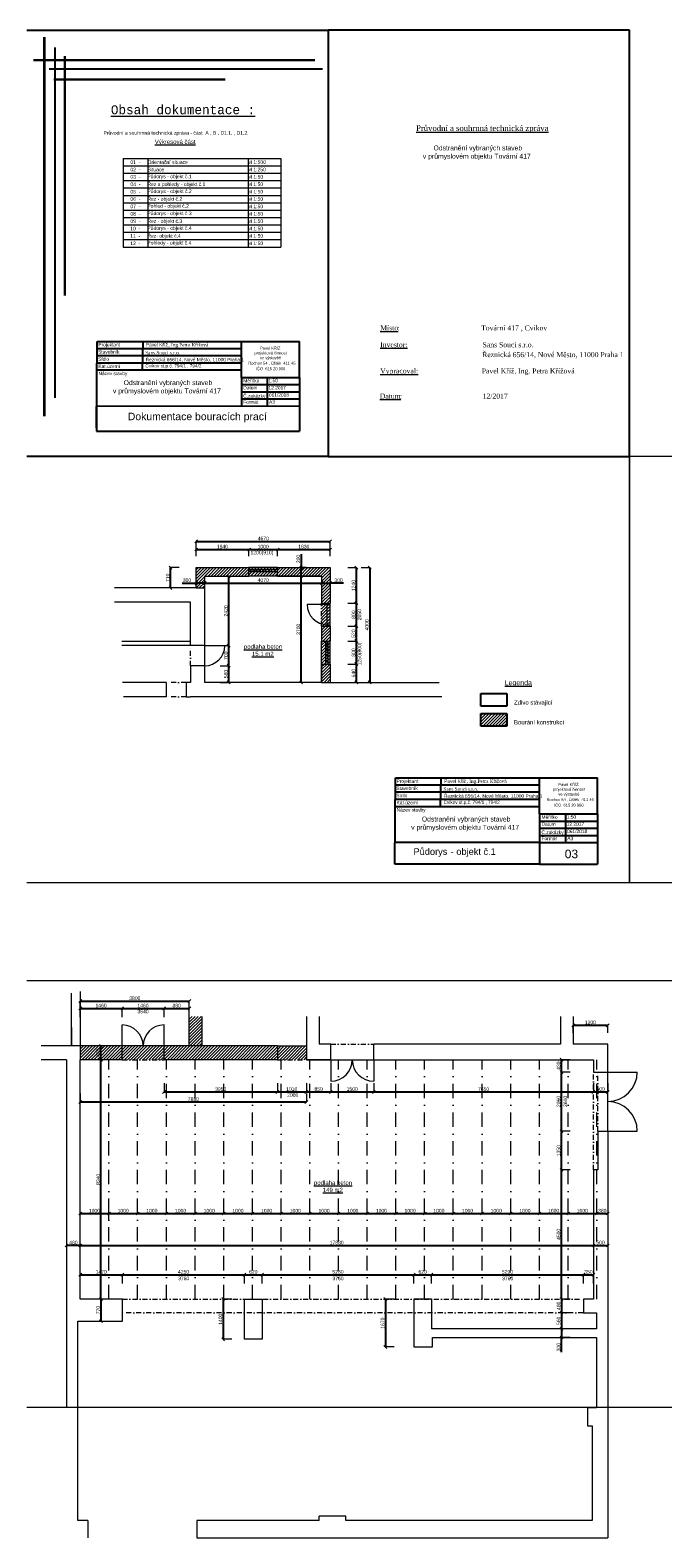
# Model space of a CAD drawing. Extents: x -459705 to -116623, y 1293894 to 1503894.
# Tile 3 of 12: x -236835 to -214789, y 1346364 to 1398894. Entities that reach past the tile are written whole.
import ezdxf

# ---------------------------------------------------------------- set-up
doc = ezdxf.new("R2010")
doc.units = 0
doc.header["$MEASUREMENT"] = 0
doc.linetypes.add('DASHDOT', pattern=[1, 0.5, -0.25, 0, -0.25])
doc.linetypes.add('ČERCHOVANÁ', pattern=[1, 0.5, -0.25, 0, -0.25])
doc.layers.get('0').update_dxf_attribs({"linetype": 'CONTINUOUS'})
for name, color, linetype in [('CERCHOVANA', 3, 'DASHDOT'), ('KÓTY', 4, 'CONTINUOUS'), ('OKNA', 1, 'CONTINUOUS'), ('PÍSMO', 1, 'CONTINUOUS'), ('RÁMEČEK', 1, 'CONTINUOUS'), ('ZDIVO', 7, 'CONTINUOUS'), ('ČÁRY', 1, 'CONTINUOUS'), ('ŠRAFY', 8, 'CONTINUOUS')]:
    doc.layers.add(name, color=color, linetype=linetype)
doc.layers.add('ZVodítko', color=1, linetype='CONTINUOUS', plot=False)
doc.styles.add('CESKY', font='times.ttf')
doc.styles.get("Standard").update_dxf_attribs({"font": 'arial.ttf'})
doc.styles.add('styl1', font='lucon.TTF')
doc.styles.add('TNR', font='times.ttf')

msp = doc.modelspace()

# ---------------------------------------------------------------- linework, layer by layer
at = {"ltscale": 250}
for p, q in [((-236354, 1398654), (-236354, 1385446)), ((-236344, 1398654), (-236344, 1385446)), ((-236334, 1398654), (-236334, 1385446)), ((-236716, 1397863), (-226919, 1397863)), ((-236716, 1397853), (-226919, 1397853)), ((-236716, 1397843), (-226919, 1397843)), ((-235974, 1398286), (-235974, 1386089)), ((-235636, 1397984), (-235636, 1389651)), ((-235626, 1397984), (-235626, 1389651)), ((-236176, 1397542), (-226646, 1397542)), ((-236009, 1397183), (-230036, 1397183)), ((-236009, 1397173), (-230036, 1397173)), ((-234520, 1385800), (-234520, 1384926)), ((-234520, 1385800), (-227455, 1385794)), ((-227455, 1385794), (-227455, 1384920)), ((-234520, 1384926), (-227455, 1384920))]:
    msp.add_line(p, q, dxfattribs=at)
at = {"color": 0, "linetype": 'ByBlock', "lineweight": 0}
for p, q in [((-231001, 1381132), (-231101, 1381032)), ((-226431, 1381032), (-226331, 1381132)), ((-231001, 1380851), (-231101, 1380751)), ((-229161, 1380851), (-229261, 1380751)), ((-229261, 1380751), (-229161, 1380851)), ((-228161, 1380851), (-228261, 1380751)), ((-228261, 1380751), (-228161, 1380851)), ((-226431, 1380751), (-226331, 1380851)), ((-231895, 1380119), (-231995, 1380219)), ((-227342, 1380119), (-227442, 1380219)), ((-225420, 1380119), (-225520, 1380219)), ((-224953, 1380119), (-225053, 1380219)), ((-231995, 1379509), (-231895, 1379409)), ((-231001, 1379681), (-231101, 1379581)), ((-230801, 1379581), (-230701, 1379681)), ((-230701, 1379681), (-230801, 1379581)), ((-229866, 1379819), (-229966, 1379919)), ((-227442, 1379919), (-227342, 1379819)), ((-227342, 1379819), (-227442, 1379919)), ((-226631, 1379681), (-226731, 1379581)), ((-226731, 1379581), (-226631, 1379681)), ((-226431, 1379581), (-226331, 1379681)), ((-225420, 1378879), (-225520, 1378979)), ((-225520, 1378979), (-225420, 1378879)), ((-225420, 1378079), (-225520, 1378179)), ((-225520, 1378179), (-225420, 1378079)), ((-229966, 1377499), (-229866, 1377399)), ((-229866, 1377399), (-229966, 1377499)), ((-225420, 1377559), (-225520, 1377659)), ((-225520, 1377659), (-225420, 1377559)), ((-225420, 1376759), (-225520, 1376859)), ((-225520, 1376859), (-225420, 1376759)), ((-229966, 1376799), (-229866, 1376699)), ((-229866, 1376699), (-229966, 1376799)), ((-229966, 1376219), (-229866, 1376119)), ((-227442, 1376219), (-227342, 1376119)), ((-225520, 1376219), (-225420, 1376119)), ((-225053, 1376219), (-224953, 1376119)), ((-235040, 1365116), (-235140, 1365016)), ((-235040, 1364860), (-235140, 1364760)), ((-233580, 1364860), (-233680, 1364760)), ((-233680, 1364760), (-233580, 1364860)), ((-232120, 1364860), (-232220, 1364760)), ((-232220, 1364760), (-232120, 1364860)), ((-231340, 1365016), (-231240, 1365116)), ((-231340, 1364760), (-231240, 1364860)), ((-217860, 1364273), (-217960, 1364173)), ((-216760, 1364173), (-216660, 1364273)), ((-234317, 1363454), (-234417, 1363554)), ((-234417, 1363074), (-234317, 1362974)), ((-234317, 1362974), (-234417, 1363074)), ((-218273, 1362974), (-218373, 1363074)), ((-218373, 1362644), (-218273, 1362544)), ((-218273, 1362544), (-218373, 1362644)), ((-235040, 1361601), (-235140, 1361501)), ((-232120, 1361950), (-232220, 1361850)), ((-228170, 1361950), (-228270, 1361850)), ((-228270, 1361850), (-228170, 1361950)), ((-227160, 1361950), (-227260, 1361850)), ((-227260, 1361850), (-227160, 1361950)), ((-227260, 1361501), (-227160, 1361601)), ((-226310, 1361950), (-226410, 1361850)), ((-226410, 1361850), (-226310, 1361950)), ((-224810, 1361950), (-224910, 1361850)), ((-224910, 1361850), (-224810, 1361950)), ((-217160, 1361950), (-217260, 1361850)), ((-217260, 1361850), (-217160, 1361950)), ((-216760, 1361850), (-216660, 1361950)), ((-218373, 1360584), (-218273, 1360484)), ((-218273, 1360484), (-218373, 1360584)), ((-218373, 1359234), (-218273, 1359134)), ((-218273, 1359134), (-218373, 1359234)), ((-235040, 1357715), (-235140, 1357615)), ((-234040, 1357715), (-234140, 1357615)), ((-234140, 1357615), (-234040, 1357715)), ((-233040, 1357715), (-233140, 1357615)), ((-233140, 1357615), (-233040, 1357715)), ((-232040, 1357715), (-232140, 1357615)), ((-232140, 1357615), (-232040, 1357715)), ((-231040, 1357715), (-231140, 1357615)), ((-231140, 1357615), (-231040, 1357715)), ((-230040, 1357715), (-230140, 1357615)), ((-230140, 1357615), (-230040, 1357715)), ((-229040, 1357715), (-229140, 1357615)), ((-229140, 1357615), (-229040, 1357715)), ((-228040, 1357715), (-228140, 1357615)), ((-228140, 1357615), (-228040, 1357715)), ((-227040, 1357715), (-227140, 1357615)), ((-227140, 1357615), (-227040, 1357715)), ((-226040, 1357715), (-226140, 1357615)), ((-226140, 1357615), (-226040, 1357715)), ((-225040, 1357715), (-225140, 1357615)), ((-225140, 1357615), (-225040, 1357715)), ((-224040, 1357715), (-224140, 1357615)), ((-224140, 1357615), (-224040, 1357715)), ((-223040, 1357715), (-223140, 1357615)), ((-223140, 1357615), (-223040, 1357715)), ((-222040, 1357715), (-222140, 1357615)), ((-222140, 1357615), (-222040, 1357715)), ((-221040, 1357715), (-221140, 1357615)), ((-221140, 1357615), (-221040, 1357715)), ((-220040, 1357715), (-220140, 1357615)), ((-220140, 1357615), (-220040, 1357715)), ((-219040, 1357715), (-219140, 1357615)), ((-219140, 1357615), (-219040, 1357715)), ((-218040, 1357715), (-218140, 1357615)), ((-218140, 1357615), (-218040, 1357715)), ((-217040, 1357715), (-217140, 1357615)), ((-217140, 1357615), (-217040, 1357715)), ((-216760, 1357615), (-216660, 1357715)), ((-235520, 1356602), (-235620, 1356502)), ((-235140, 1356502), (-235040, 1356602)), ((-235040, 1356602), (-235140, 1356502)), ((-217160, 1356602), (-217260, 1356502)), ((-217260, 1356502), (-217160, 1356602)), ((-216760, 1356502), (-216660, 1356602)), ((-235040, 1355581), (-235140, 1355481)), ((-233570, 1355581), (-233670, 1355481)), ((-233670, 1355481), (-233570, 1355581)), ((-229320, 1355581), (-229420, 1355481)), ((-229420, 1355481), (-229320, 1355581)), ((-228700, 1355581), (-228800, 1355481)), ((-228800, 1355481), (-228700, 1355581)), ((-223420, 1355581), (-223520, 1355481)), ((-223520, 1355481), (-223420, 1355581)), ((-222800, 1355581), (-222900, 1355481)), ((-222900, 1355481), (-222800, 1355581)), ((-217510, 1355581), (-217610, 1355481)), ((-217610, 1355481), (-217510, 1355581)), ((-217260, 1355481), (-217160, 1355581)), ((-234317, 1354634), (-234417, 1354734)), ((-234417, 1354734), (-234317, 1354634)), ((-230058, 1354634), (-230158, 1354734)), ((-224407, 1354634), (-224507, 1354734)), ((-218273, 1354634), (-218373, 1354734)), ((-218373, 1354734), (-218273, 1354634)), ((-218273, 1354154), (-218373, 1354254)), ((-218373, 1354254), (-218273, 1354154)), ((-234417, 1353964), (-234317, 1353864)), ((-218273, 1353594), (-218373, 1353694)), ((-218373, 1353694), (-218273, 1353594)), ((-230158, 1353334), (-230058, 1353234)), ((-218373, 1353394), (-218273, 1353294)), ((-224507, 1353064), (-224407, 1352964))]:
    msp.add_line(p, q, dxfattribs=at)
at = {"lineweight": 0, "ltscale": 350}
for p, q in [((-231051, 1379459), (-231051, 1380169)), ((-231051, 1380169), (-229211, 1380169)), ((-229211, 1379869), (-229211, 1380169)), ((-228211, 1379869), (-228211, 1380169)), ((-228211, 1380169), (-226381, 1380169)), ((-226381, 1380169), (-226381, 1378929)), ((-231051, 1379459), (-233897, 1379459)), ((-230751, 1379869), (-229211, 1379869)), ((-230751, 1377449), (-230751, 1379869)), ((-226681, 1379869), (-228211, 1379869)), ((-228211, 1379869), (-226681, 1379869)), ((-226681, 1379869), (-226681, 1378929)), ((-231251, 1378959), (-233897, 1378959)), ((-231251, 1377599), (-231251, 1378959)), ((-226681, 1378929), (-226381, 1378929)), ((-226681, 1378129), (-226381, 1378129)), ((-226681, 1378129), (-226681, 1377609)), ((-226381, 1378129), (-226381, 1377609)), ((-231251, 1377599), (-233638, 1377599)), ((-231251, 1377449), (-233638, 1377449)), ((-230751, 1377449), (-231251, 1377449)), ((-226681, 1377609), (-226381, 1377609)), ((-226681, 1376169), (-226681, 1376809)), ((-226681, 1376809), (-226381, 1376809)), ((-226681, 1376809), (-226681, 1376169)), ((-226381, 1376809), (-226381, 1376169)), ((-230751, 1376749), (-231251, 1376749)), ((-231251, 1376749), (-231251, 1376169)), ((-230751, 1376169), (-230751, 1376749)), ((-230751, 1376169), (-230751, 1376749)), ((-232101, 1376169), (-233613, 1376169)), ((-232101, 1376169), (-232101, 1375669)), ((-231251, 1376169), (-231401, 1376169)), ((-231401, 1376169), (-231401, 1375669)), ((-226681, 1376169), (-230751, 1376169)), ((-226381, 1376169), (-222581, 1376169)), ((-232101, 1375669), (-233582, 1375669)), ((-231401, 1375669), (-231251, 1375669)), ((-222486, 1375669), (-231251, 1375669)), ((-231290, 1363504), (-231290, 1364534)), ((-230840, 1363504), (-230840, 1364534)), ((-227210, 1364534), (-227210, 1363504)), ((-226761, 1364534), (-226761, 1363564)), ((-218358, 1364534), (-218358, 1363564)), ((-217910, 1364534), (-217910, 1363564)), ((-235090, 1363504), (-236452, 1363504)), ((-233630, 1363504), (-235090, 1363504)), ((-233630, 1363024), (-233630, 1363504)), ((-231290, 1363504), (-232170, 1363504)), ((-232170, 1363024), (-232170, 1363504)), ((-228220, 1363504), (-230840, 1363504)), ((-228220, 1363504), (-228220, 1363024)), ((-227210, 1363504), (-227210, 1363024)), ((-226360, 1363564), (-226761, 1363564)), ((-226360, 1363024), (-226360, 1363564)), ((-218358, 1363564), (-224860, 1363564)), ((-224860, 1363024), (-224860, 1363564)), ((-216710, 1363564), (-217910, 1363564)), ((-216710, 1362594), (-216710, 1363564)), ((-235570, 1363024), (-236452, 1363024)), ((-235570, 1363024), (-235570, 1350918)), ((-233630, 1363024), (-235090, 1363024)), ((-235090, 1354684), (-235090, 1363024)), ((-228220, 1363024), (-232170, 1363024)), ((-226360, 1363024), (-227210, 1363024)), ((-227210, 1363024), (-226360, 1363024)), ((-224860, 1363024), (-217210, 1363024)), ((-217210, 1363024), (-217210, 1362594)), ((-217210, 1362594), (-216710, 1362594)), ((-217060, 1360534), (-216710, 1360534)), ((-217060, 1360534), (-217060, 1359184)), ((-216710, 1360534), (-216710, 1346364)), ((-217060, 1359184), (-217210, 1359184)), ((-217210, 1359184), (-217210, 1354684)), ((-233620, 1354684), (-235090, 1354684)), ((-233620, 1353914), (-233620, 1354684)), ((-229370, 1353284), (-229370, 1354684)), ((-229370, 1354684), (-228750, 1354684)), ((-228750, 1354684), (-228750, 1353284)), ((-222850, 1354684), (-223470, 1354684)), ((-223470, 1354684), (-223470, 1353014)), ((-222850, 1354684), (-222850, 1353644)), ((-217210, 1354684), (-217560, 1354684)), ((-217560, 1354684), (-217560, 1354204)), ((-235170, 1346964), (-235170, 1353914)), ((-235170, 1353914), (-233620, 1353914)), ((-217560, 1354204), (-217100, 1354204)), ((-217100, 1354204), (-217100, 1353644)), ((-228750, 1353284), (-229370, 1353284)), ((-217100, 1353644), (-222850, 1353644)), ((-222820, 1353014), (-222820, 1353344)), ((-222820, 1353344), (-217100, 1353344)), ((-217100, 1353344), (-217100, 1350894)), ((-223470, 1353014), (-222820, 1353014)), ((-217100, 1350894), (-217410, 1350894)), ((-217410, 1350894), (-217410, 1350264)), ((-217410, 1350264), (-217250, 1350264)), ((-217250, 1350264), (-217250, 1346964)), ((-234830, 1346964), (-235170, 1346964)), ((-234830, 1346964), (-234830, 1346364)), ((-226760, 1346964), (-231030, 1346964)), ((-231030, 1346964), (-231030, 1346364)), ((-225840, 1347114), (-226760, 1347114)), ((-226760, 1346964), (-226760, 1347114)), ((-225840, 1346964), (-225840, 1347114)), ((-217250, 1346964), (-225840, 1346964)), ((-231030, 1346364), (-216710, 1346364))]:
    msp.add_line(p, q, dxfattribs=at)
at = {"layer": 'CERCHOVANA', "lineweight": 0, "ltscale": 350}
for p, q in [((-226681, 1378129), (-226681, 1378929)), ((-231251, 1376749), (-231251, 1377449)), ((-231401, 1376169), (-232101, 1376169)), ((-231401, 1375669), (-232101, 1375669)), ((-226360, 1363564), (-224860, 1363564)), ((-233630, 1363024), (-232170, 1363024)), ((-228220, 1363024), (-227210, 1363024)), ((-217210, 1359184), (-217210, 1362594)), ((-217060, 1360534), (-217060, 1362594)), ((-233620, 1354684), (-217560, 1354684)), ((-217560, 1354204), (-233620, 1354204))]:
    msp.add_line(p, q, dxfattribs=at)
at = {"layer": 'KÓTY', "lineweight": 0, "ltscale": 350}
for p, q in [((-231051, 1380782), (-231051, 1381082)), ((-226381, 1380782), (-226381, 1381082)), ((-231051, 1380569), (-231051, 1380801)), ((-229211, 1380569), (-229211, 1380801)), ((-229211, 1380569), (-229211, 1380801)), ((-228211, 1380569), (-228211, 1380801)), ((-228211, 1380569), (-228211, 1380801)), ((-226381, 1380569), (-226381, 1380801)), ((-231645, 1380169), (-231945, 1380169)), ((-227221, 1380169), (-227392, 1380169)), ((-225770, 1380169), (-225470, 1380169)), ((-225303, 1380169), (-225003, 1380169)), ((-231645, 1379459), (-231945, 1379459)), ((-227092, 1379869), (-227392, 1379869)), ((-227092, 1379869), (-227392, 1379869)), ((-225770, 1378929), (-225470, 1378929)), ((-225770, 1378929), (-225470, 1378929)), ((-225770, 1378129), (-225470, 1378129)), ((-225770, 1378129), (-225470, 1378129)), ((-230216, 1377449), (-229916, 1377449)), ((-230216, 1377449), (-229916, 1377449)), ((-225770, 1377609), (-225470, 1377609)), ((-225770, 1377609), (-225470, 1377609)), ((-225770, 1376809), (-225470, 1376809)), ((-225770, 1376809), (-225470, 1376809)), ((-230216, 1376749), (-229916, 1376749)), ((-230216, 1376749), (-229916, 1376749)), ((-230216, 1376169), (-229916, 1376169)), ((-227092, 1376169), (-227392, 1376169)), ((-225770, 1376169), (-225470, 1376169)), ((-225303, 1376169), (-225003, 1376169)), ((-235090, 1364766), (-235090, 1365066)), ((-235090, 1364510), (-235090, 1364810)), ((-233630, 1364510), (-233630, 1364810)), ((-233630, 1364510), (-233630, 1364810)), ((-232170, 1364510), (-232170, 1364810)), ((-232170, 1364510), (-232170, 1364810)), ((-231290, 1364766), (-231290, 1365066)), ((-231290, 1364510), (-231290, 1364810)), ((-217910, 1363964), (-217910, 1364223)), ((-216710, 1363964), (-216710, 1364223)), ((-218023, 1363024), (-218323, 1363024)), ((-232170, 1362200), (-232170, 1361900)), ((-228220, 1362200), (-228220, 1361900)), ((-228220, 1362200), (-228220, 1361900)), ((-227210, 1362200), (-227210, 1361900)), ((-227210, 1362200), (-227210, 1361900)), ((-226360, 1362200), (-226360, 1361900)), ((-226360, 1362200), (-226360, 1361900)), ((-224860, 1362200), (-224860, 1361900)), ((-224860, 1362200), (-224860, 1361900)), ((-218023, 1362594), (-218323, 1362594)), ((-218023, 1362594), (-218323, 1362594)), ((-217210, 1362200), (-217210, 1361900)), ((-217210, 1362200), (-217210, 1361900)), ((-216710, 1362200), (-216710, 1361900)), ((-235090, 1361851), (-235090, 1361551)), ((-227210, 1361851), (-227210, 1361551)), ((-218023, 1360534), (-218323, 1360534)), ((-218023, 1360534), (-218323, 1360534)), ((-218023, 1359184), (-218323, 1359184)), ((-218023, 1359184), (-218323, 1359184)), ((-235090, 1357612), (-235090, 1357665)), ((-234090, 1357419), (-234090, 1357665)), ((-234090, 1357419), (-234090, 1357665)), ((-235090, 1356611), (-235090, 1356552)), ((-235090, 1356611), (-235090, 1356552)), ((-216710, 1356826), (-216710, 1356552)), ((-235090, 1355231), (-235090, 1355531)), ((-233620, 1355231), (-233620, 1355531)), ((-233620, 1355231), (-233620, 1355531)), ((-229370, 1355231), (-229370, 1355531)), ((-229370, 1355231), (-229370, 1355531)), ((-228750, 1355231), (-228750, 1355531)), ((-228750, 1355231), (-228750, 1355531)), ((-223470, 1355231), (-223470, 1355531)), ((-223470, 1355231), (-223470, 1355531)), ((-222850, 1355231), (-222850, 1355531)), ((-222850, 1355231), (-222850, 1355531)), ((-217560, 1355231), (-217560, 1355531)), ((-217560, 1355231), (-217560, 1355531)), ((-217210, 1355231), (-217210, 1355531)), ((-229808, 1354684), (-230108, 1354684)), ((-224157, 1354684), (-224457, 1354684)), ((-218023, 1354684), (-218323, 1354684)), ((-218023, 1354684), (-218323, 1354684)), ((-218023, 1354204), (-218323, 1354204)), ((-218023, 1354204), (-218323, 1354204)), ((-229808, 1353284), (-230108, 1353284)), ((-218023, 1353644), (-218323, 1353644)), ((-218023, 1353644), (-218323, 1353644)), ((-218023, 1353344), (-218323, 1353344)), ((-224157, 1353014), (-224457, 1353014))]:
    msp.add_line(p, q, dxfattribs=at)
at = {"layer": 'KÓTY', "color": 4, "ltscale": 350}
for p, q in [((-231051, 1381082), (-226381, 1381082)), ((-231051, 1380801), (-229211, 1380801)), ((-229211, 1380801), (-228211, 1380801)), ((-228211, 1380801), (-226381, 1380801)), ((-227392, 1380642), (-227392, 1380169)), ((-231945, 1379459), (-231945, 1380169)), ((-227392, 1379869), (-227392, 1380169)), ((-225470, 1380169), (-225470, 1378929)), ((-225003, 1380169), (-225003, 1376169)), ((-231544, 1379631), (-231051, 1379631)), ((-230751, 1379631), (-231051, 1379631)), ((-230751, 1379631), (-226681, 1379631)), ((-229916, 1377449), (-229916, 1379869)), ((-227392, 1376169), (-227392, 1379869)), ((-226681, 1379631), (-226381, 1379631)), ((-225918, 1379631), (-226381, 1379631)), ((-225470, 1378929), (-225470, 1378129)), ((-225470, 1378129), (-225470, 1377609)), ((-229916, 1376749), (-229916, 1377449)), ((-225470, 1377609), (-225470, 1376809)), ((-225470, 1376809), (-225470, 1376169)), ((-229916, 1376169), (-229916, 1376749)), ((-235090, 1365066), (-231290, 1365066)), ((-235090, 1364810), (-233630, 1364810)), ((-233630, 1364810), (-232170, 1364810)), ((-232170, 1364810), (-231290, 1364810)), ((-217910, 1364223), (-216710, 1364223)), ((-234367, 1363024), (-234367, 1363504)), ((-234367, 1354684), (-234367, 1363024)), ((-218323, 1362594), (-218323, 1363024)), ((-218323, 1360534), (-218323, 1362594)), ((-232170, 1361900), (-228220, 1361900)), ((-228220, 1361900), (-227210, 1361900)), ((-227210, 1361900), (-226360, 1361900)), ((-226360, 1361900), (-224860, 1361900)), ((-224860, 1361900), (-217210, 1361900)), ((-217210, 1361900), (-216710, 1361900)), ((-235090, 1361551), (-227210, 1361551)), ((-218323, 1359184), (-218323, 1360534)), ((-218323, 1354684), (-218323, 1359184)), ((-235090, 1357665), (-234090, 1357665)), ((-234090, 1357665), (-233090, 1357665)), ((-233090, 1357665), (-232090, 1357665)), ((-232090, 1357665), (-231090, 1357665)), ((-231090, 1357665), (-230090, 1357665)), ((-230090, 1357665), (-229090, 1357665)), ((-229090, 1357665), (-228090, 1357665)), ((-228090, 1357665), (-227090, 1357665)), ((-227090, 1357665), (-226090, 1357665)), ((-226090, 1357665), (-225090, 1357665)), ((-225090, 1357665), (-224090, 1357665)), ((-224090, 1357665), (-223090, 1357665)), ((-223090, 1357665), (-222090, 1357665)), ((-222090, 1357665), (-221090, 1357665)), ((-221090, 1357665), (-220090, 1357665)), ((-220090, 1357665), (-219090, 1357665)), ((-219090, 1357665), (-218090, 1357665)), ((-218090, 1357665), (-217090, 1357665)), ((-217090, 1357665), (-216710, 1357665)), ((-235090, 1356552), (-235570, 1356552)), ((-235090, 1356552), (-217210, 1356552)), ((-217210, 1356552), (-216710, 1356552)), ((-235090, 1355531), (-233620, 1355531)), ((-233620, 1355531), (-229370, 1355531)), ((-229370, 1355531), (-228750, 1355531)), ((-228750, 1355531), (-223470, 1355531)), ((-223470, 1355531), (-222850, 1355531)), ((-222850, 1355531), (-217560, 1355531)), ((-217560, 1355531), (-217210, 1355531)), ((-234367, 1354684), (-234367, 1353914)), ((-230108, 1354684), (-230108, 1353284)), ((-224457, 1354684), (-224457, 1353014)), ((-218323, 1354684), (-218323, 1354204)), ((-218323, 1354204), (-218323, 1353644)), ((-218323, 1353644), (-218323, 1353344)), ((-218323, 1352835), (-218323, 1353344))]:
    msp.add_line(p, q, dxfattribs=at)
at = {"layer": 'OKNA', "lineweight": 0, "ltscale": 350}
for p, q in [((-228211, 1380099), (-229211, 1380099)), ((-228211, 1380019), (-229211, 1380019)), ((-229158, 1380054), (-229070, 1380054)), ((-229011, 1380019), (-229011, 1380099)), ((-228958, 1380054), (-228870, 1380054)), ((-228811, 1380019), (-228811, 1380099)), ((-228758, 1380054), (-228670, 1380054)), ((-228611, 1380019), (-228611, 1380099)), ((-228558, 1380054), (-228470, 1380054)), ((-228411, 1380019), (-228411, 1380099)), ((-228211, 1380019), (-228411, 1380019)), ((-228358, 1380054), (-228270, 1380054)), ((-226481, 1378129), (-226481, 1378929)), ((-226481, 1378929), (-226481, 1378879)), ((-226481, 1378879), (-227181, 1378879)), ((-226481, 1378879), (-226381, 1378879)), ((-226481, 1378129), (-226481, 1378179)), ((-226481, 1378179), (-226381, 1378179)), ((-226531, 1376809), (-226531, 1377609)), ((-226531, 1377409), (-226451, 1377409)), ((-226496, 1377557), (-226496, 1377468)), ((-226496, 1377357), (-226496, 1377268)), ((-226451, 1376809), (-226451, 1377609)), ((-226531, 1377209), (-226451, 1377209)), ((-226531, 1376809), (-226531, 1377009)), ((-226531, 1377009), (-226451, 1377009)), ((-226496, 1377157), (-226496, 1377068)), ((-226496, 1376957), (-226496, 1376868))]:
    msp.add_line(p, q, dxfattribs=at)
msp.add_arc((-226481, 1378879), 700, 180, 270, dxfattribs=at)
at = {"layer": 'PÍSMO', "color": 8, "lineweight": 0, "ltscale": 350}
for p, q in [((-233595, 1394424), (-228095, 1394424)), ((-233595, 1394424), (-233595, 1391338)), ((-233595, 1394167), (-228095, 1394167)), ((-232738, 1394424), (-232738, 1391338)), ((-229238, 1394424), (-229238, 1391338)), ((-228095, 1394424), (-228095, 1391338)), ((-233595, 1393910), (-228095, 1393910)), ((-233595, 1393653), (-228095, 1393653)), ((-233595, 1393396), (-228095, 1393396)), ((-233595, 1393138), (-228095, 1393138)), ((-233595, 1392881), (-228095, 1392881)), ((-233595, 1392624), (-228095, 1392624)), ((-233595, 1392367), (-228095, 1392367)), ((-233595, 1392110), (-228095, 1392110)), ((-233595, 1391853), (-228095, 1391853)), ((-233595, 1391596), (-228095, 1391596)), ((-233595, 1391338), (-228095, 1391338))]:
    msp.add_line(p, q, dxfattribs=at)
at = {"layer": 'RÁMEČEK', "ltscale": 250}
for p, q in [((-234526, 1385044), (-234501, 1388044)), ((-234501, 1388044), (-229476, 1388044)), ((-232926, 1387044), (-232901, 1388044)), ((-229476, 1387794), (-234526, 1387794)), ((-229476, 1387544), (-234526, 1387544)), ((-229476, 1387294), (-234526, 1387294)), ((-229476, 1387044), (-234526, 1387044)), ((-229476, 1386794), (-229476, 1385794)), ((-228580, 1386794), (-228580, 1385794)), ((-227455, 1386794), (-227455, 1385794)), ((-229476, 1386544), (-227455, 1386544)), ((-229476, 1386294), (-227455, 1386294)), ((-229476, 1386044), (-227455, 1386044)), ((-224134, 1369839), (-224109, 1372839)), ((-224109, 1372839), (-219084, 1372839)), ((-222534, 1371839), (-222509, 1372839)), ((-219084, 1372589), (-224134, 1372589)), ((-219084, 1372339), (-224134, 1372339)), ((-219084, 1372089), (-224134, 1372089)), ((-219084, 1371839), (-224134, 1371839)), ((-219084, 1371589), (-219084, 1370589)), ((-218187, 1371589), (-218187, 1370589)), ((-217062, 1371589), (-217062, 1370589)), ((-219084, 1371339), (-217062, 1371339)), ((-219084, 1371089), (-217062, 1371089)), ((-219084, 1370589), (-224134, 1370589)), ((-219084, 1370589), (-224134, 1370589)), ((-219084, 1370839), (-217062, 1370839)), ((-219084, 1369839), (-224134, 1369839)), ((-219084, 1369839), (-224134, 1369839))]:
    msp.add_line(p, q, dxfattribs=at)
at = {"layer": 'ZDIVO', "ltscale": 250}
for p, q in [((-229476, 1386794), (-229476, 1388044)), ((-229476, 1386794), (-229476, 1388044)), ((-229476, 1388044), (-227455, 1388044)), ((-229476, 1388044), (-227455, 1388044)), ((-227455, 1386794), (-227455, 1388044)), ((-227455, 1386794), (-227455, 1388044)), ((-229476, 1386794), (-227455, 1386794)), ((-229476, 1386794), (-227455, 1386794)), ((-219084, 1371589), (-219084, 1372839)), ((-219084, 1371589), (-219084, 1372839)), ((-219084, 1372839), (-217062, 1372839)), ((-219084, 1372839), (-217062, 1372839)), ((-217062, 1371589), (-217062, 1372839)), ((-217062, 1371589), (-217062, 1372839)), ((-219084, 1371589), (-217062, 1371589)), ((-219084, 1371589), (-217062, 1371589)), ((-219084, 1370589), (-219084, 1369839)), ((-219084, 1370589), (-217062, 1370589)), ((-219084, 1370589), (-219084, 1369839)), ((-219084, 1370589), (-217062, 1370589)), ((-217062, 1370589), (-217062, 1369839)), ((-217062, 1370589), (-217062, 1369839)), ((-217062, 1370589), (-217062, 1369839)), ((-217062, 1370589), (-217062, 1369839)), ((-219084, 1369839), (-217062, 1369839)), ((-219084, 1369839), (-217062, 1369839)), ((-219084, 1369839), (-217062, 1369839)), ((-219084, 1369839), (-217062, 1369839))]:
    msp.add_line(p, q, dxfattribs=at)
at = {"layer": 'ZVodítko', "ltscale": 250}
for p, q in [((-236955, 1398894), (-226455, 1398894)), ((-215955, 1398894), (-226455, 1398894)), ((-226455, 1398894), (-226455, 1384044)), ((-226455, 1398894), (-226455, 1384044)), ((-215955, 1384044), (-215955, 1398894)), ((-226455, 1384044), (-236955, 1384044)), ((-226455, 1384044), (-215955, 1384044))]:
    msp.add_line(p, q, dxfattribs=at)
at = {"layer": 'ZVodítko', "lineweight": 0, "ltscale": 350}
for p, q in [((-215955, 1384044), (-236955, 1384044)), ((-194955, 1384044), (-215955, 1384044)), ((-215955, 1384044), (-215955, 1369194)), ((-215955, 1369194), (-215955, 1384044)), ((-236955, 1369194), (-215955, 1369194)), ((-215955, 1369194), (-194955, 1369194)), ((-205455, 1365768), (-236955, 1365768)), ((-236955, 1350918), (-205455, 1350918))]:
    msp.add_line(p, q, dxfattribs=at)
at = {"layer": 'ČÁRY', "lineweight": 0, "ltscale": 350}
for p, q in [((-228211, 1380169), (-229211, 1380169)), ((-231051, 1379459), (-230751, 1379459)), ((-228211, 1379869), (-229211, 1379869)), ((-226381, 1378129), (-226381, 1378929)), ((-231251, 1377449), (-231251, 1377599)), ((-230751, 1376749), (-230751, 1377449)), ((-230751, 1377449), (-230051, 1377449)), ((-226681, 1376809), (-226681, 1377609)), ((-226381, 1376809), (-226381, 1377609)), ((-226681, 1376169), (-226381, 1376169)), ((-233630, 1363504), (-233630, 1364234)), ((-232170, 1363504), (-232170, 1364234)), ((-235090, 1363504), (-235090, 1363024)), ((-232170, 1363504), (-233630, 1363504)), ((-230840, 1363504), (-231290, 1363504)), ((-228220, 1363504), (-227210, 1363504)), ((-226360, 1363024), (-224860, 1363024)), ((-226360, 1363024), (-226360, 1362274)), ((-224860, 1363024), (-224860, 1362274)), ((-216710, 1360534), (-216710, 1362594)), ((-216710, 1362594), (-215680, 1362594)), ((-216710, 1360534), (-215680, 1360534))]:
    msp.add_line(p, q, dxfattribs=at)
at = {"layer": 'ČÁRY', "ltscale": 250}
for p, q in [((-221126, 1375778), (-220229, 1375778)), ((-221126, 1375336), (-221126, 1375778)), ((-220229, 1375778), (-220229, 1375336)), ((-220229, 1375336), (-221126, 1375336)), ((-221126, 1375088), (-220229, 1375088)), ((-221126, 1374646), (-221126, 1375088)), ((-220229, 1375088), (-220229, 1374646)), ((-220229, 1374646), (-221126, 1374646))]:
    msp.add_line(p, q, dxfattribs=at)
at = {"layer": 'ČÁRY', "lineweight": 0, "ltscale": 350}
for centre, radius, start, end in [((-230751, 1377449), 700, 270, 0), ((-233630, 1363504), 730, 0, 90), ((-232170, 1363504), 730, 90, 180), ((-226360, 1363024), 750, 270, 0), ((-224860, 1363024), 750, 180, 270), ((-216710, 1362594), 1030, 270, 0), ((-216710, 1360534), 1030, 0, 90)]:
    msp.add_arc(centre, radius, start, end, dxfattribs=at)
at = {"layer": 'ŠRAFY', "color": 30, "linetype": 'Continuous', "lineweight": 0, "ltscale": 350}
for p, q in [((-231051, 1380092), (-230974, 1380169)), ((-231051, 1379986), (-230868, 1380169)), ((-231051, 1379880), (-230762, 1380169)), ((-231051, 1379774), (-230656, 1380169)), ((-231051, 1379668), (-230549, 1380169)), ((-230743, 1379869), (-230443, 1380169)), ((-230637, 1379869), (-230337, 1380169)), ((-230531, 1379869), (-230231, 1380169)), ((-230425, 1379869), (-230125, 1380169)), ((-230319, 1379869), (-230019, 1380169)), ((-230213, 1379869), (-229913, 1380169)), ((-230107, 1379869), (-229807, 1380169)), ((-230001, 1379869), (-229701, 1380169)), ((-229895, 1379869), (-229595, 1380169)), ((-229789, 1379869), (-229489, 1380169)), ((-229683, 1379869), (-229383, 1380169)), ((-229577, 1379869), (-229277, 1380169)), ((-229471, 1379869), (-229211, 1380129)), ((-229365, 1379869), (-229211, 1380023)), ((-229211, 1380129), (-229171, 1380169)), ((-229211, 1380023), (-229065, 1380169)), ((-229211, 1379917), (-228958, 1380169)), ((-229152, 1379869), (-228852, 1380169)), ((-229046, 1379869), (-228746, 1380169)), ((-228940, 1379869), (-228640, 1380169)), ((-228834, 1379869), (-228534, 1380169)), ((-228728, 1379869), (-228428, 1380169)), ((-228622, 1379869), (-228322, 1380169)), ((-228516, 1379869), (-228216, 1380169)), ((-228410, 1379869), (-228211, 1380068)), ((-228304, 1379869), (-228211, 1379962)), ((-228211, 1380068), (-228110, 1380169)), ((-228211, 1379962), (-228004, 1380169)), ((-228198, 1379869), (-227898, 1380169)), ((-228092, 1379869), (-227792, 1380169)), ((-227986, 1379869), (-227686, 1380169)), ((-227880, 1379869), (-227580, 1380169)), ((-227774, 1379869), (-227474, 1380169)), ((-227667, 1379869), (-227367, 1380169)), ((-227561, 1379869), (-227261, 1380169)), ((-227455, 1379869), (-227155, 1380169)), ((-227349, 1379869), (-227049, 1380169)), ((-227243, 1379869), (-226943, 1380169)), ((-227137, 1379869), (-226837, 1380169)), ((-227031, 1379869), (-226731, 1380169)), ((-226925, 1379869), (-226625, 1380169)), ((-226819, 1379869), (-226519, 1380169)), ((-226713, 1379869), (-226413, 1380169)), ((-226681, 1379795), (-226381, 1380095)), ((-226681, 1379689), (-226381, 1379989)), ((-231051, 1379562), (-230751, 1379862)), ((-231047, 1379459), (-230751, 1379756)), ((-230941, 1379459), (-230751, 1379650)), ((-230835, 1379459), (-230751, 1379544)), ((-229258, 1379869), (-229211, 1379917)), ((-226681, 1379583), (-226381, 1379883)), ((-226681, 1379477), (-226381, 1379777)), ((-226681, 1379371), (-226381, 1379671)), ((-226681, 1379265), (-226381, 1379565)), ((-226681, 1379159), (-226381, 1379459)), ((-226681, 1379053), (-226381, 1379353)), ((-226681, 1378947), (-226381, 1379247)), ((-226681, 1378841), (-226592, 1378929)), ((-226681, 1378734), (-226486, 1378929)), ((-226681, 1378628), (-226381, 1378928)), ((-226592, 1378929), (-226381, 1379141)), ((-226486, 1378929), (-226381, 1379034)), ((-226681, 1378522), (-226381, 1378822)), ((-226681, 1378416), (-226381, 1378716)), ((-226681, 1378310), (-226381, 1378610)), ((-226681, 1378204), (-226381, 1378504)), ((-226650, 1378129), (-226381, 1378398)), ((-226681, 1378098), (-226650, 1378129)), ((-226681, 1377992), (-226544, 1378129)), ((-226681, 1377886), (-226438, 1378129)), ((-226681, 1377780), (-226381, 1378080)), ((-226681, 1377674), (-226381, 1377974)), ((-226639, 1377609), (-226381, 1377868)), ((-226544, 1378129), (-226381, 1378292)), ((-226438, 1378129), (-226381, 1378186)), ((-226681, 1377568), (-226639, 1377609)), ((-226681, 1377462), (-226533, 1377609)), ((-226681, 1377356), (-226427, 1377609)), ((-226681, 1377250), (-226381, 1377550)), ((-226681, 1377144), (-226381, 1377444)), ((-226681, 1377037), (-226381, 1377337)), ((-226533, 1377609), (-226381, 1377762)), ((-226427, 1377609), (-226381, 1377656)), ((-226681, 1376931), (-226381, 1377231)), ((-226681, 1376825), (-226381, 1377125)), ((-226681, 1376719), (-226591, 1376809)), ((-226681, 1376613), (-226485, 1376809)), ((-226681, 1376507), (-226381, 1376807)), ((-226591, 1376809), (-226381, 1377019)), ((-226485, 1376809), (-226381, 1376913)), ((-226681, 1376401), (-226381, 1376701)), ((-226681, 1376295), (-226381, 1376595)), ((-226681, 1376189), (-226381, 1376489)), ((-226594, 1376169), (-226381, 1376383)), ((-226488, 1376169), (-226381, 1376277)), ((-226382, 1376169), (-226381, 1376171)), ((-231290, 1364436), (-231192, 1364534)), ((-231290, 1364330), (-231086, 1364534)), ((-231290, 1364224), (-230980, 1364534)), ((-231290, 1364118), (-230874, 1364534)), ((-231290, 1364012), (-230840, 1364462)), ((-231290, 1363906), (-230840, 1364356)), ((-231290, 1363800), (-230840, 1364250)), ((-231290, 1363694), (-230840, 1364144)), ((-231290, 1363588), (-230840, 1364038)), ((-231268, 1363504), (-230840, 1363932)), ((-231162, 1363504), (-230840, 1363826)), ((-231056, 1363504), (-230840, 1363720)), ((-235090, 1363500), (-235086, 1363504)), ((-235090, 1363394), (-234980, 1363504)), ((-235090, 1363288), (-234874, 1363504)), ((-235090, 1363182), (-234768, 1363504)), ((-235090, 1363076), (-234662, 1363504)), ((-235036, 1363024), (-234556, 1363504)), ((-234930, 1363024), (-234450, 1363504)), ((-234824, 1363024), (-234344, 1363504)), ((-234718, 1363024), (-234238, 1363504)), ((-234611, 1363024), (-234131, 1363504)), ((-234505, 1363024), (-234025, 1363504)), ((-234399, 1363024), (-233919, 1363504)), ((-234293, 1363024), (-233813, 1363504)), ((-234187, 1363024), (-233707, 1363504)), ((-234081, 1363024), (-233630, 1363475)), ((-233975, 1363024), (-233630, 1363369)), ((-233869, 1363024), (-233630, 1363263)), ((-233763, 1363024), (-233630, 1363157)), ((-233630, 1363475), (-233601, 1363504)), ((-233630, 1363369), (-233495, 1363504)), ((-233630, 1363263), (-233389, 1363504)), ((-233630, 1363157), (-233283, 1363504)), ((-233630, 1363051), (-233177, 1363504)), ((-233551, 1363024), (-233071, 1363504)), ((-233445, 1363024), (-232965, 1363504)), ((-233339, 1363024), (-232859, 1363504)), ((-233233, 1363024), (-232753, 1363504)), ((-233127, 1363024), (-232647, 1363504)), ((-233020, 1363024), (-232540, 1363504)), ((-232914, 1363024), (-232434, 1363504)), ((-232808, 1363024), (-232328, 1363504)), ((-232702, 1363024), (-232222, 1363504)), ((-232596, 1363024), (-232170, 1363450)), ((-232490, 1363024), (-232170, 1363344)), ((-232384, 1363024), (-232170, 1363238)), ((-232170, 1363450), (-232116, 1363504)), ((-232170, 1363344), (-232010, 1363504)), ((-232170, 1363238), (-231904, 1363504)), ((-232170, 1363132), (-231798, 1363504)), ((-232170, 1363026), (-231692, 1363504)), ((-232066, 1363024), (-231586, 1363504)), ((-231960, 1363024), (-231480, 1363504)), ((-231854, 1363024), (-231374, 1363504)), ((-231748, 1363024), (-231268, 1363504)), ((-231642, 1363024), (-231162, 1363504)), ((-231536, 1363024), (-231056, 1363504)), ((-231429, 1363024), (-230949, 1363504)), ((-231323, 1363024), (-230843, 1363504)), ((-231217, 1363024), (-230737, 1363504)), ((-231111, 1363024), (-230631, 1363504)), ((-231005, 1363024), (-230525, 1363504)), ((-230949, 1363504), (-230840, 1363614)), ((-230899, 1363024), (-230419, 1363504)), ((-230843, 1363504), (-230840, 1363508)), ((-230793, 1363024), (-230313, 1363504)), ((-230687, 1363024), (-230207, 1363504)), ((-230581, 1363024), (-230101, 1363504)), ((-230475, 1363024), (-229995, 1363504)), ((-230369, 1363024), (-229889, 1363504)), ((-230263, 1363024), (-229783, 1363504)), ((-230157, 1363024), (-229677, 1363504)), ((-230051, 1363024), (-229571, 1363504)), ((-229945, 1363024), (-229465, 1363504)), ((-229838, 1363024), (-229358, 1363504)), ((-229732, 1363024), (-229252, 1363504)), ((-229626, 1363024), (-229146, 1363504)), ((-229520, 1363024), (-229040, 1363504)), ((-229414, 1363024), (-228934, 1363504)), ((-229308, 1363024), (-228828, 1363504)), ((-229202, 1363024), (-228722, 1363504)), ((-229096, 1363024), (-228616, 1363504)), ((-228990, 1363024), (-228510, 1363504)), ((-228884, 1363024), (-228404, 1363504)), ((-228778, 1363024), (-228298, 1363504)), ((-228672, 1363024), (-228220, 1363476)), ((-228566, 1363024), (-228220, 1363370)), ((-228460, 1363024), (-228220, 1363264)), ((-228354, 1363024), (-228220, 1363158)), ((-228220, 1363476), (-228192, 1363504)), ((-228220, 1363370), (-228086, 1363504)), ((-228220, 1363264), (-227980, 1363504)), ((-228220, 1363158), (-227874, 1363504)), ((-228220, 1363052), (-227767, 1363504)), ((-228141, 1363024), (-227661, 1363504)), ((-228035, 1363024), (-227555, 1363504)), ((-227929, 1363024), (-227449, 1363504)), ((-227823, 1363024), (-227343, 1363504)), ((-227717, 1363024), (-227237, 1363504)), ((-227611, 1363024), (-227210, 1363425)), ((-227505, 1363024), (-227210, 1363319)), ((-227399, 1363024), (-227210, 1363213)), ((-233657, 1363024), (-233630, 1363051)), ((-232278, 1363024), (-232170, 1363132)), ((-232172, 1363024), (-232170, 1363026)), ((-228247, 1363024), (-228220, 1363052)), ((-227293, 1363024), (-227210, 1363107))]:
    msp.add_line(p, q, dxfattribs=at)
at = {"layer": 'ŠRAFY', "color": 30, "linetype": 'Continuous', "lineweight": 0, "ltscale": 1000}
for p, q in [((-221129, 1375008), (-221050, 1375088)), ((-221129, 1374902), (-220944, 1375088)), ((-221129, 1374796), (-220838, 1375088)), ((-221129, 1374690), (-220731, 1375088)), ((-221067, 1374646), (-220625, 1375088)), ((-220961, 1374646), (-220519, 1375088)), ((-220855, 1374646), (-220413, 1375088)), ((-220749, 1374646), (-220307, 1375088)), ((-220643, 1374646), (-220233, 1375056)), ((-220537, 1374646), (-220233, 1374950)), ((-220431, 1374646), (-220233, 1374844)), ((-220325, 1374646), (-220233, 1374738))]:
    msp.add_line(p, q, dxfattribs=at)
at = {"layer": 'ŠRAFY', "color": 30, "lineweight": 0, "ltscale": 350}
for p, q in [((-235390, 1363504), (-235390, 1365344)), ((-235090, 1365402), (-235090, 1363504)), ((-235390, 1364144), (-235390, 1363504))]:
    msp.add_line(p, q, dxfattribs=at)
at = {"layer": 'ŠRAFY', "color": 30, "linetype": 'ČERCHOVANÁ', "lineweight": 0, "ltscale": 1000}
for p, q in [((-234090, 1354684), (-234090, 1363024)), ((-233090, 1354684), (-233090, 1363024)), ((-232090, 1354684), (-232090, 1363024)), ((-231090, 1354684), (-231090, 1363024)), ((-230090, 1354684), (-230090, 1363024)), ((-229090, 1354684), (-229090, 1363024)), ((-228090, 1354684), (-228090, 1363024)), ((-227090, 1354684), (-227090, 1363024)), ((-226090, 1354684), (-226090, 1363024)), ((-225090, 1354684), (-225090, 1363024)), ((-224090, 1354684), (-224090, 1363024)), ((-223090, 1354684), (-223090, 1363024)), ((-222090, 1354684), (-222090, 1363024)), ((-221090, 1354684), (-221090, 1363024)), ((-220090, 1354684), (-220090, 1363024)), ((-219090, 1354684), (-219090, 1363024)), ((-218090, 1354684), (-218090, 1363024)), ((-217090, 1354684), (-217090, 1363024))]:
    msp.add_line(p, q, dxfattribs=at)

# ---------------------------------------------------------------- texts
at = {"layer": 'KÓTY', "color": 4, "lineweight": 0}
for s, p in [('4670', (-228907, 1381120)), ('1840', (-230330, 1380838)), ('1000', (-228910, 1380838)), ('1830', (-227495, 1380838)), ('300', (-231516, 1379669)), ('4070', (-228907, 1379669)), ('300', (-226236, 1379669)), ('1460', (-234559, 1364847)), ('3800', (-233384, 1365103)), ('1460', (-233099, 1364847)), ('880', (-231875, 1364847)), ('1200', (-217509, 1364261)), ('7880', (-231344, 1361588)), ('3950', (-230389, 1361937)), ('1010', (-227914, 1361937)), ('850', (-226930, 1361937)), ('1500', (-225809, 1361937)), ('7650', (-221229, 1361937)), ('500', (-217105, 1361937)), ('1000', (-234789, 1357702)), ('1000', (-233789, 1357702)), ('1000', (-232789, 1357702)), ('1000', (-231789, 1357702)), ('1000', (-230789, 1357702)), ('1000', (-229789, 1357702)), ('1000', (-228789, 1357702)), ('1000', (-227789, 1357702)), ('1000', (-226789, 1357702)), ('1000', (-225789, 1357702)), ('1000', (-224789, 1357702)), ('1000', (-223789, 1357702)), ('1000', (-222789, 1357702)), ('1000', (-221789, 1357702)), ('1000', (-220789, 1357702)), ('1000', (-219789, 1357702)), ('1000', (-218789, 1357702)), ('1000', (-217789, 1357702)), ('380', (-217045, 1357702)), ('480', (-235473, 1356590)), ('17880', (-226398, 1356590)), ('500', (-217105, 1356590)), ('1470', (-234554, 1355569)), ('4250', (-231686, 1355569)), ('620', (-229205, 1355569)), ('5280', (-226304, 1355569)), ('620', (-223305, 1355569)), ('5290', (-220399, 1355569)), ('350', (-217530, 1355569))]:
    msp.add_text(s, height=125, dxfattribs=at).set_placement(p)
at = {"layer": 'KÓTY', "lineweight": 0}
for s, height, p in [('1200(910)', 125, (-229157, 1380630)), ('%%Upodlaha beton', 150, (-229385, 1377339)), ('%%U15,1 m2', 150, (-229106, 1377089)), ('3640', 125, (-233096, 1364641)), ('2080', 125, (-227878, 1361731)), ('%%Upodlaha beton', 150, (-226946, 1358662)), ('%%U149 m2', 150, (-226638, 1358412)), ('3760', 125, (-231680, 1355341)), ('3760', 125, (-226303, 1355341)), ('3760', 125, (-220391, 1355341))]:
    msp.add_text(s, height=height, dxfattribs=at).set_placement(p)
at = {"layer": 'KÓTY', "color": 4, "lineweight": 0}
for s, p in [('300', (-227429, 1380324)), ('710', (-231982, 1379668)), ('1240', (-225507, 1379350)), ('2420', (-229954, 1378466)), ('800', (-225507, 1378384)), ('3700', (-227429, 1377825)), ('520', (-225507, 1377724)), ('4000', (-225040, 1377978)), ('800', (-225507, 1377064)), ('700', (-229954, 1376953)), ('580', (-229954, 1376314)), ('640', (-225507, 1376344)), ('480', (-234404, 1363122)), ('430', (-218361, 1362667)), ('2060', (-218361, 1361372)), ('1350', (-218361, 1359660)), ('8340', (-234404, 1358661)), ('4500', (-218361, 1356743)), ('770', (-234404, 1354153)), ('480', (-218361, 1354302)), ('1400', (-230145, 1353785)), ('1670', (-224494, 1353650)), ('560', (-218361, 1353779)), ('300', (-218361, 1352862))]:
    msp.add_text(s, height=125, rotation=90, dxfattribs=at).set_placement(p)
at = {"layer": 'KÓTY', "lineweight": 0}
for s, p in [('2050', (-225301, 1378336)), ('1250(800)', (-225299, 1376763)), ('2600', (-218125, 1361376))]:
    msp.add_text(s, height=125, rotation=90, dxfattribs=at).set_placement(p)
at = {"layer": 'PÍSMO', "lineweight": 0}
for s, height, style, p in [('%%UObsah dokumentace :', 312.5, 'styl1', (-234023, 1395964)), ('%%UPrůvodní a souhrnná technická zpráva', 200.01, 'CESKY', (-223388, 1395380)), ('%%UMísto', 175, 'TNR', (-224637, 1388434)), (':                                            ', 175, 'TNR', (-224034, 1388434)), ('Tovární 417 , Cvikov', 175, 'TNR', (-221120, 1388432)), ('%%UInvestor:', 175, 'TNR', (-224637, 1387846)), ('Sans Souci s.r.o.', 175, 'TNR', (-221070, 1387844)), ('Řeznická 656/14, Nové Město, 11000 Praha 1', 175, 'TNR', (-221084, 1387501)), ('%%UVypracoval:', 175, 'TNR', (-224637, 1386935)), ('Pavel Kříž, Ing. Petra Křížová', 175, 'TNR', (-221099, 1386935)), ('%%UDatum', 175, 'TNR', (-224652, 1386056)), (':                                          12/2017', 175, 'TNR', (-223949, 1386056))]:
    msp.add_text(s, height=height, dxfattribs=dict(at, style=style)).set_placement(p)
for s, height, p in [('Průvodní a souhrnná technická zpráva - část  A , B , D1.1. , D1.2.', 125, (-234281, 1395252)), ('%%UVýkresová část', 150, (-232492, 1394931)), ('01  -', 125, (-233342, 1394234)), ('Orientační situace', 125, (-232746, 1394233)), ('M 1:500', 125, (-229251, 1394234)), ('02  -', 125, (-233342, 1393977)), ('03  -', 125, (-233342, 1393720)), ('Situace', 125, (-232745, 1393976)), ('Půdorys - objekt č.1', 125, (-232751, 1393735)), ('M 1:250', 125, (-229251, 1393977)), ('M 1:50', 125, (-229251, 1393720)), ('04  -', 125, (-233342, 1393462)), ('05  -', 125, (-233342, 1393205)), ('Řez a pohledy - objekt č.1', 125, (-232751, 1393465)), ('Půdorys - objekt č.2', 125, (-232751, 1393221)), ('Řez - objekt č.2', 125, (-232751, 1392950)), ('M 1:50', 125, (-229251, 1393462)), ('M 1:50', 125, (-229251, 1393205)), ('06  -', 125, (-233342, 1392948)), ('07  -', 125, (-233342, 1392691)), ('Pohled - objekt č.2', 125, (-232751, 1392708)), ('Půdorys - objekt č.3', 125, (-232751, 1392449)), ('M 1:50', 125, (-229251, 1392948)), ('M 1:50', 125, (-229251, 1392691)), ('08  -', 125, (-233342, 1392434)), ('09  -', 125, (-233342, 1392177)), ('10  -', 125, (-233348, 1391920)), ('Řez - objekt č.3', 125, (-232751, 1392179)), ('Půdorys - objekt č.4', 125, (-232751, 1391935)), ('M 1:50', 125, (-229251, 1392434)), ('M 1:50', 125, (-229251, 1392177)), ('M 1:50', 125, (-229251, 1391920)), ('11  -', 125, (-233348, 1391661)), ('12  -', 125, (-233348, 1391404)), ('Řez- objekt č.4', 125, (-232751, 1391665)), ('Pohledy - objekt č.4', 125, (-232751, 1391423)), ('M 1:50', 125, (-229251, 1391662)), ('M 1:50', 125, (-229251, 1391405)), ('1:50', 120, (-228530, 1386627)), ('12.2017', 120, (-228530, 1386377)), ('A3', 120, (-228511, 1385877)), ('061/2018', 120, (-228516, 1386124)), ('%%ULegenda', 175, (-220301, 1376071)), ('1:50', 120, (-218138, 1371422)), ('12.2017', 120, (-218138, 1371172)), ('061/2018', 120, (-218124, 1370919)), ('A3', 120, (-218119, 1370672)), ('Půdorys', 230, (-223477, 1370160)), ('- objekt č.1', 230, (-222182, 1370160)), ('03', 300, (-218208, 1370042))]:
    msp.add_text(s, height=height, dxfattribs=at).set_placement(p)
at = {"layer": 'RÁMEČEK', "lineweight": 0}
for s, p in [('Projektant', (-234459, 1387874)), ('Stavebník', (-234467, 1387624)), ('Sídlo', (-234466, 1387374)), ('Kat.území', (-234458, 1387127)), ('Název stavby', (-234455, 1386874)), ('Měřítko', (-229409, 1386624)), ('Datum', (-229409, 1386377)), ('Č.zakázky', (-229412, 1386092)), ('Formát', (-229409, 1385877)), ('Projektant', (-224067, 1372669)), ('Stavebník', (-224075, 1372419)), ('Sídlo', (-224074, 1372169)), ('Kat.území', (-224066, 1371922)), ('Název stavby', (-224063, 1371669)), ('Měřítko', (-219017, 1371419)), ('Č.zakázky', (-219020, 1370887)), ('Datum', (-219017, 1371172)), ('Formát', (-219016, 1370672))]:
    msp.add_text(s, height=120, dxfattribs=at).set_placement(p)
at = {"layer": 'ČÁRY', "lineweight": 0}
for s, height, p in [('Odstranění vybraných staveb', 170, (-222780, 1394705)), ('v průmyslovém objektu Tovární 417', 170, (-223152, 1394417)), ('Pavel Kříž', 120, (-232802, 1387874)), ('Pavel KŘÍŽ', 100, (-228822, 1387764)), ('Řeznická 656/14, Nové Město, 11000 Praha 1', 120, (-232810, 1387355)), ('  Rochov 54 , Úštěk  411 45', 100, (-229312, 1387239)), ('projektová činnost', 100, (-229019, 1387597)), ('ve výstavbě', 100, (-228826, 1387430)), ('Cvikov st.p.č. 794/1 , 794/2', 116, (-232821, 1387141)), ('IČO  615 20 900', 100, (-228969, 1387047)), ('v průmyslovém objektu Tovární 417', 170, (-233951, 1386239)), ('Odstranění vybraných staveb', 170, (-233579, 1386527)), ('Dokumentace bouracích prací', 260, (-233432, 1385305)), ('Zdivo stávající', 150, (-219976, 1375394)), ('Bourání konstrukcí', 150, (-219977, 1374704)), ('Pavel Kříž', 120, (-222410, 1372669)), ('Pavel KŘÍŽ', 100, (-218430, 1372559)), ('Řeznická 656/14, Nové Město, 11000 Praha 1', 120, (-222418, 1372150)), ('  Rochov 54 , Úštěk  411 45', 100, (-218920, 1372033)), ('projektová činnost', 100, (-218627, 1372392)), ('ve výstavbě', 100, (-218434, 1372225)), ('Cvikov st.p.č. 794/1 , 794/2', 116, (-222429, 1371936)), ('IČO  615 20 900', 100, (-218577, 1371842)), ('v průmyslovém objektu Tovární 417', 170, (-223559, 1371034)), ('Odstranění vybraných staveb', 170, (-223187, 1371322))]:
    msp.add_text(s, height=height, dxfattribs=at).set_placement(p)
at = {"layer": 'ČÁRY', "lineweight": 0, "style": 'CESKY'}
for s, p in [(', Ing.Petra Křížová', (-232019, 1387873)), ('Sans Souci s.r.o.', (-232826, 1387597)), (', Ing.Petra Křížová', (-221627, 1372668)), ('Sans Souci s.r.o.', (-222434, 1372392))]:
    msp.add_text(s, height=120, dxfattribs=at).set_placement(p)

doc.saveas('drawing.dxf')
